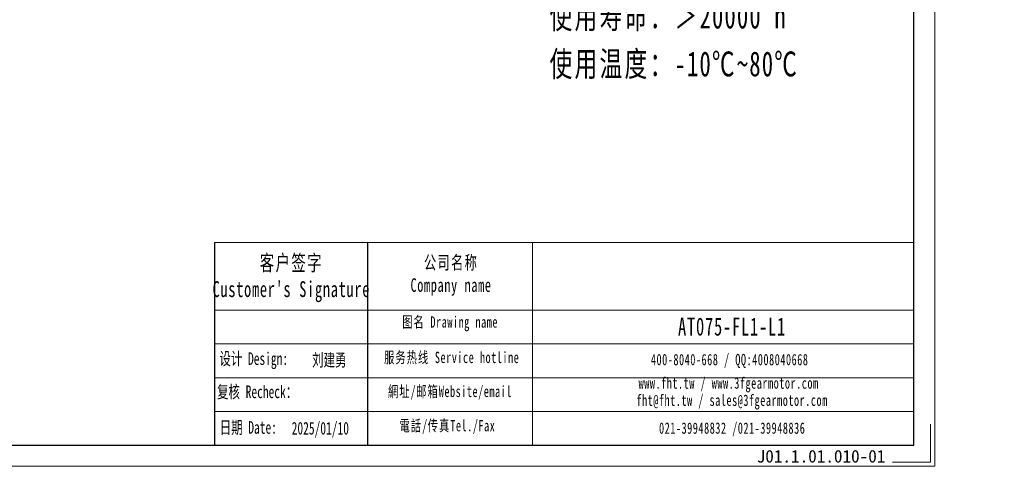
# Model space of a CAD drawing. Header units: millimetres. Extents: x -3 to 512, y 0 to 348.
# Tile 4 of 8: x 238 to 512, y 0 to 124. Entities that reach past the tile are written whole.
import ezdxf

# ---------------------------------------------------------------- set-up
doc = ezdxf.new("R2010")
doc.units = ezdxf.units.MM
doc.layers.add('6文字层', color=3, linetype='Continuous')
doc.layers.add('7标注层', color=4, linetype='Continuous')
for name, color, linetype, lineweight in [('SLD-0', 7, 'Continuous', 18), ('图框_外框线', 7, 'Continuous', 18), ('尺寸线层', 3, 'Continuous', 18)]:
    doc.layers.add(name, color=color, linetype=linetype, lineweight=lineweight)
doc.styles.add('标准', font='txt', dxfattribs={"width": 0.667})
doc.styles.add('样式 1', font='SimSun.ttf')

msp = doc.modelspace()

# ---------------------------------------------------------------- linework, layer by layer
msp.add_line((334.92567, 62.13145), (334.92567, 5.85181))
at = {"layer": '7标注层', "color": 0}
msp.add_line((292.47148, 62.13145), (292.47148, 5.86144), dxfattribs=at)
at = {"layer": '图框_外框线'}
for p, q in [((292.47148, 62.13145), (334.92567, 62.13145)), ((334.92567, 62.13145), (334.92567, 5.86144)), ((334.92567, 62.13145), (486.49934, 62.13145)), ((380.66721, 62.13145), (380.66721, 5.86144)), ((292.47148, 43.3541), (334.92567, 43.3541)), ((334.92567, 43.3541), (486.49934, 43.3541)), ((292.47148, 33.96543), (486.49934, 33.96543)), ((292.47148, 24.57676), (486.49934, 24.57676)), ((292.47148, 15.18808), (486.49934, 15.18808))]:
    msp.add_line(p, q, dxfattribs=at)
at = {"layer": '图框_外框线', "color": 3}
msp.add_lwpolyline([(0, 0), (492.36077, 0), (492.36077, 348.1694), (0, 348.1694)], close=True, dxfattribs=at)
at = {"layer": '图框_外框线', "color": 3, "lineweight": 25}
msp.add_lwpolyline([(29.30719, 5.86144), (486.49934, 5.86144), (486.49934, 342.30797), (29.30719, 342.30797)], close=True, dxfattribs=at)
at = {"layer": '图框_外框线', "color": 3}
msp.add_lwpolyline([(491.18849, 11.72288), (491.18849, 1.17229), (480.6379, 1.17229)], dxfattribs=at)

# ---------------------------------------------------------------- texts
at = {"layer": '6文字层', "insert": (442.92127, 4.53913), "char_height": 3.5, "width": 43.304423, "attachment_point": 1, "style": '样式 1'}
msp.add_mtext('J01.1.01.010-01', dxfattribs=at)
at = {"layer": 'SLD-0', "color": 1, "attachment_point": 2, "style": '标准'}
for s, insert, char_height, width in [("{\\fNSimSun|b0|i0|c134|p49;\\T1.1;客户签字\\PCustomer's Signature}", (313.77175, 58.65757), 4.3813809, 54.5048303), ('{\\fNSimSun|b0|i0|c134|p49;\\T1.1;公司名称\\PCompany name}', (358.08655, 58.42498), 3.7554694, 48.6216024), ('{\\fNSimSun|b0|i0|c134|p49;\\T1.1;图名 Drawing name}', (357.82984, 41.62343), 3.1295578, 40.0229267), ('\\pt21.9069;{\\fNSimSun|b0|i0|c134|p49;\\T1.1;\\C256;AT075-FL1-L1}', (436.07751, 41.29239), 5.0072925, 31.8854117), ('{\\fNSimSun|b0|i0|c134|p49;\\T1.1;服务热线 Service hotline}', (358.27364, 31.7826), 3.1295578, 44.5893853), ('{\\fNSimSun|b0|i0|c134|p49;\\T1.1;400-8040-668 / QQ:4008040668}', (435.41842, 31.18462), 3.1295578, 91.1183559), ('{\\fNSimSun|b0|i0|c134|p49;\\T1.1;www.fht.tw / www.3fgearmotor.com }', (435.12986, 24.66617), 3.1295578, 91.22093), ('{\\fNSimSun|b0|i0|c134|p49;\\T1.1;網址/邮箱Website/email}', (357.78633, 22.35373), 3.1295578, 46.4133532), ('\\pt37.55469;{\\fNSimSun|b0|i0|c134|p49;\\T1.1;fht@fht.tw / sales@3fgearmotor.com }', (436.08362, 19.90068), 3.1295578, 91.22093), ('{\\fNSimSun|b0|i0|c134|p49;\\T1.1;電話/传真Tel./Fax}', (357.08517, 12.85135), 3.1295578, 46.9715698), ('{\\fNSimSun|b0|i0|c134|p49;\\T1.1;021-39948832 /021-39948836 }', (436.11635, 12.1671), 3.1295578, 69.6540807)]:
    msp.add_mtext(s, dxfattribs=dict(at, insert=insert, char_height=char_height, width=width))
at = {"layer": '图框_外框线', "color": 1, "char_height": 3.5, "width": 53.2977878, "attachment_point": 2, "style": '标准'}
for s, insert in [('{\\fNSimSun|b0|i0|c134|p49;设计 \\fNSimSun|b0|i0|c0|p49;Design:}', (303.32661, 31.62959)), ('{\\fNSimSun|b1|i0|c134|p49;刘建勇}', (324.30013, 31.25575)), ('{\\fNSimSun|b0|i0|c134|p49;复核 Recheck：}', (304.26631, 22.42485)), ('{\\fNSimSun|b0|i0|c134|p49;日期 Date:}', (301.82131, 12.53322)), ('{\\fNSimSun|b0|i0|c134|p49;2025/01/10}', (321.81207, 12.31999))]:
    msp.add_mtext(s, dxfattribs=dict(at, insert=insert))
at = {"layer": '尺寸线层', "insert": (385.43166, 234.7646), "char_height": 4.0425, "width": 103.2334341, "attachment_point": 1, "line_spacing_factor": 1.15057, "style": '标准'}
msp.add_mtext('{\\fNSimSun|b0|i0|c134|p49;\\H1.71429x;\\T1.1;性能参数：\\P减速比：1:3~20\\P额定输出力矩：45 N.m\\P最大加速力矩：1.5倍额定扭矩\\P额定输入转速：3000 rpm\\P容许径向力：1100 N\\P容许轴向力：550 N\\P回程间隙：≤10 arcmin\\P使用寿命：＞20000 h\\P使用温度：-10℃~80℃}', dxfattribs=at)

doc.saveas('drawing.dxf')
